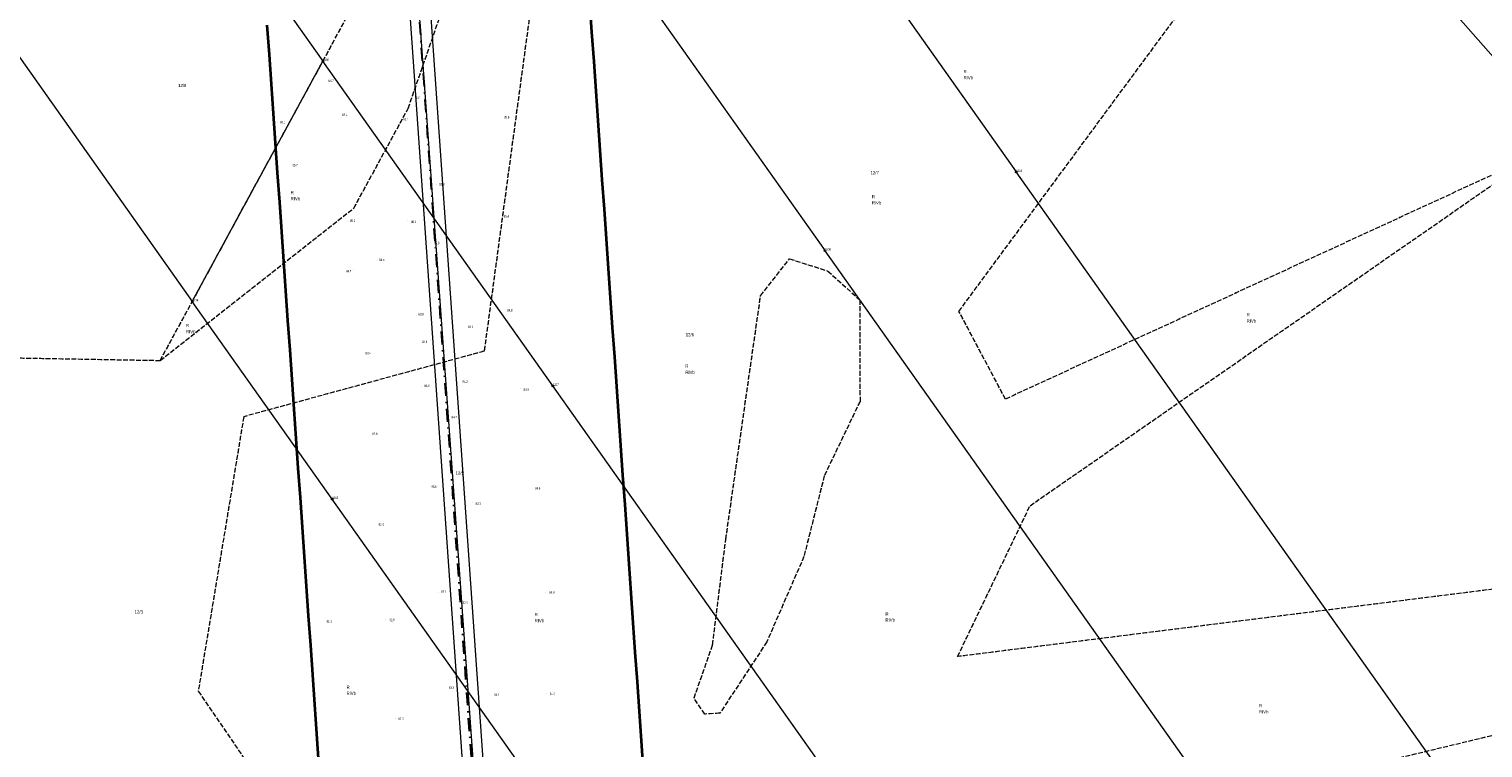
# Model space of a CAD drawing. Header units: metres. Extents: x 6524698 to 6533081, y 5883213 to 5896811.
# Tile 71 of 167: x 6528599 to 6529049, y 5889811 to 5890033. Entities that reach past the tile are written whole.
import ezdxf
from ezdxf.enums import TextEntityAlignment as Align

# ---------------------------------------------------------------- set-up
doc = ezdxf.new("R2010")
doc.units = ezdxf.units.M
doc.header["$MEASUREMENT"] = 0
for name, pattern in [('DASHDOT', [4, 2, -0.9, 0.2, -0.9]), ('mapa zasadnicza$0$219-500', [0]), ('mapa zasadnicza$0$egkk-500', [2, 1.5, -0.5]), ('mapa zasadnicza$0$egug-500', [1, 0.5, -0.5]), ('mapa zasadnicza$0$suep_wn_500', [0])]:
    doc.linetypes.add(name, pattern=pattern)
doc.layers.get('0').update_dxf_attribs({"lineweight": 0})
doc.layers.add('_trasa_os', color=1, linetype='DASHDOT', lineweight=30)
doc.layers.add('Sections span lengths and Marker Balls Plan', color=7, linetype='Continuous', lineweight=0)
for name, color, linetype in [('mapa zasadnicza$0$000 Inne (niezydentyfikowane)', 7, 'Continuous'), ('mapa zasadnicza$0$202-punkt graniczny', 7, 'Continuous'), ('mapa zasadnicza$0$202-punkt graniczny-Atr103', 7, 'Continuous'), ('mapa zasadnicza$0$209-oznaczenie konturu klasyfikacyjnego', 7, 'Continuous'), ('mapa zasadnicza$0$210-oznaczenie konturu użytku gruntowego', 7, 'Continuous'), ('mapa zasadnicza$0$211-numer działki ewidencyjnej', 7, 'Continuous'), ('mapa zasadnicza$0$217-kontur klasyfikacyjny', 7, 'Continuous'), ('mapa zasadnicza$0$218-kontur użytku gruntowego', 7, 'Continuous'), ('mapa zasadnicza$0$219-działka ewidencyjna', 7, 'Continuous'), ('mapa zasadnicza$0$pikieta naturalna', 7, 'Continuous'), ('mapa zasadnicza$0$pikieta naturalna-Atr2', 7, 'Continuous'), ('mapa zasadnicza$0$przewód elektroenergetyczny wysokiego napięcia', 7, 'Continuous')]:
    doc.layers.add(name, color=color, linetype=linetype)
doc.styles.add('mapa zasadnicza$0$STANDARD', font='Working1250', dxfattribs={"width": 0.75})

# ---------------------------------------------------------------- blocks, each defined once
blk = doc.blocks.new('mapa zasadnicza$0$202')
at = {"color": 0, "linetype": 'Continuous', "lineweight": 0}
blk.add_circle((0, 0), 0.25, dxfattribs=at)
blk = doc.blocks.new('mapa zasadnicza$0$PW01')
at = {"linetype": 'Continuous', "lineweight": 13}
h = blk.add_hatch(color=0, dxfattribs=at)
edge = h.paths.add_edge_path()
edge.add_arc((0, 0), 0.045, 0, 360)

msp = doc.modelspace()

# ---------------------------------------------------------------- linework, layer by layer
at = {"layer": '_trasa_os', "linetype": 'DASHDOT', "ltscale": 2}
msp.add_lwpolyline([(6528782.648, 5889143.114), (6528759.048, 5889475.999), (6528740.683, 5889736.085), (6528715.689, 5890092.615), (6528697.481, 5890349.859), (6528661.411, 5890707.234), (6528627.314, 5891045.607), (6528605.382, 5891384.858), (6528589.986, 5891744.689), (6528580.198, 5892007.978)], dxfattribs=at)
at = {"layer": 'mapa zasadnicza$0$000 Inne (niezydentyfikowane)', "color": 7, "linetype": 'Continuous', "lineweight": 35, "flags": 128}
for points in [[(6528772.245, 5890041.402), (6528772.884, 5890032.26), (6528773.523, 5890023.118), (6528774.162, 5890013.976), (6528774.801, 5890004.835), (6528775.44, 5889995.693), (6528776.079, 5889986.551), (6528776.718, 5889977.409), (6528777.357, 5889968.267), (6528777.996, 5889959.126), (6528778.635, 5889949.984), (6528779.274, 5889940.842), (6528779.913, 5889931.7), (6528780.552, 5889922.558), (6528781.191, 5889913.417), (6528781.83, 5889904.275), (6528782.469, 5889895.133), (6528783.108, 5889885.991), (6528783.747, 5889876.849), (6528784.386, 5889867.708), (6528785.025, 5889858.566), (6528785.664, 5889849.424), (6528786.303, 5889840.282), (6528786.942, 5889831.14), (6528787.581, 5889821.999), (6528788.22, 5889812.857), (6528788.859, 5889803.715)], [(6528688.464, 5889805.884), (6528687.825, 5889815.026), (6528687.186, 5889824.167), (6528686.547, 5889833.309), (6528685.908, 5889842.451), (6528685.269, 5889851.593), (6528684.63, 5889860.735), (6528683.991, 5889869.876), (6528683.352, 5889879.018), (6528682.713, 5889888.16), (6528682.074, 5889897.302), (6528681.435, 5889906.443), (6528680.796, 5889915.585), (6528680.156, 5889924.727), (6528679.517, 5889933.869), (6528678.878, 5889943.011), (6528678.239, 5889952.152), (6528677.6, 5889961.294), (6528676.961, 5889970.436), (6528676.322, 5889979.578), (6528675.683, 5889988.72), (6528675.044, 5889997.861), (6528674.405, 5890007.003), (6528673.766, 5890016.145), (6528673.127, 5890025.287), (6528672.488, 5890034.429)]]:
    msp.add_lwpolyline(points, dxfattribs=at)
at = {"layer": 'mapa zasadnicza$0$217-kontur klasyfikacyjny', "color": 92, "linetype": 'mapa zasadnicza$0$egkk-500', "lineweight": 18, "flags": 128}
for points in [[(6528716.09, 5890008.64), (6528783.75, 5890204.1)], [(6528886.57, 5889945.81), (6529002.21, 5890102.54)], [(6528689.7, 5890023.29), (6528708.79, 5890058.37)], [(6528755.94, 5890054.04), (6528739.61, 5889933.47)], [(6528649.26, 5889948.87), (6528689.7, 5890023.29)], [(6529111.3, 5890015.48), (6528900.98, 5889918.65)], [(6528699.26, 5889977.74), (6528716.09, 5890008.64)], [(6528908.59, 5889885.64), (6529054.32, 5889986.77)], [(6528639.33, 5889930.62), (6528699.26, 5889977.74)], [(6528825.19, 5889950.63), (6528834.12, 5889962.08)], [(6528834.12, 5889962.08), (6528846.01, 5889958.29)], [(6528846.01, 5889958.29), (6528855.89, 5889949.37)], [(6528639.33, 5889930.62), (6528649.26, 5889948.87)], [(6528814.4, 5889875.22), (6528825.19, 5889950.63)], [(6528855.89, 5889949.37), (6528855.96, 5889917.95)], [(6528900.98, 5889918.65), (6528886.57, 5889945.81)], [(6528739.61, 5889933.47), (6528665.19, 5889913.21)], [(6528523.87, 5889932.66), (6528639.33, 5889930.62)], [(6528855.96, 5889917.95), (6528844.9, 5889894.92)], [(6528665.19, 5889913.21), (6528651.11, 5889828.27)], [(6528844.9, 5889894.92), (6528838.6, 5889869.93)], [(6528886.17, 5889838.96), (6528908.59, 5889885.64)], [(6528810.31, 5889842.52), (6528814.4, 5889875.22)], [(6528838.6, 5889869.93), (6528827.1, 5889843.5)], [(6529103.63, 5889866.31), (6528886.17, 5889838.96)], [(6528950.94, 5889790.36), (6529259.75, 5889864.58)], [(6528827.1, 5889843.5), (6528812.57, 5889821.42)], [(6528804.58, 5889826.09), (6528810.31, 5889842.52)], [(6528651.11, 5889828.27), (6528683.33, 5889780.98)], [(6528807.93, 5889821.17), (6528804.58, 5889826.09)], [(6528812.57, 5889821.42), (6528807.93, 5889821.17)]]:
    msp.add_lwpolyline(points, dxfattribs=at)
at = {"layer": 'mapa zasadnicza$0$218-kontur użytku gruntowego', "color": 3, "linetype": 'mapa zasadnicza$0$egug-500', "lineweight": 18, "flags": 128}
for points in [[(6528716.09, 5890008.64), (6528783.75, 5890204.1)], [(6528886.57, 5889945.81), (6529002.21, 5890102.54)], [(6528689.7, 5890023.29), (6528708.79, 5890058.37)], [(6528755.94, 5890054.04), (6528739.61, 5889933.47)], [(6528649.26, 5889948.87), (6528689.7, 5890023.29)], [(6529111.3, 5890015.48), (6528900.98, 5889918.65)], [(6528699.26, 5889977.74), (6528716.09, 5890008.64)], [(6528908.59, 5889885.64), (6529054.32, 5889986.77)], [(6528639.33, 5889930.62), (6528699.26, 5889977.74)], [(6528825.19, 5889950.63), (6528834.12, 5889962.08)], [(6528834.12, 5889962.08), (6528846.01, 5889958.29)], [(6528846.01, 5889958.29), (6528855.89, 5889949.37)], [(6528639.33, 5889930.62), (6528649.26, 5889948.87)], [(6528814.4, 5889875.22), (6528825.19, 5889950.63)], [(6528855.89, 5889949.37), (6528855.96, 5889917.95)], [(6528900.98, 5889918.65), (6528886.57, 5889945.81)], [(6528739.61, 5889933.47), (6528665.19, 5889913.21)], [(6528523.87, 5889932.66), (6528639.33, 5889930.62)], [(6528855.96, 5889917.95), (6528844.9, 5889894.92)], [(6528665.19, 5889913.21), (6528651.11, 5889828.27)], [(6528844.9, 5889894.92), (6528838.6, 5889869.93)], [(6528886.17, 5889838.96), (6528908.59, 5889885.64)], [(6528810.31, 5889842.52), (6528814.4, 5889875.22)], [(6528838.6, 5889869.93), (6528827.1, 5889843.5)], [(6529103.63, 5889866.31), (6528886.17, 5889838.96)], [(6528950.94, 5889790.36), (6529259.75, 5889864.58)], [(6528827.1, 5889843.5), (6528812.57, 5889821.42)], [(6528804.58, 5889826.09), (6528810.31, 5889842.52)], [(6528651.11, 5889828.27), (6528683.33, 5889780.98)], [(6528807.93, 5889821.17), (6528804.58, 5889826.09)], [(6528812.57, 5889821.42), (6528807.93, 5889821.17)]]:
    msp.add_lwpolyline(points, dxfattribs=at)
at = {"layer": 'mapa zasadnicza$0$219-działka ewidencyjna', "color": 7, "linetype": 'mapa zasadnicza$0$219-500', "lineweight": 18, "flags": 128}
for points in [[(6528759.85, 5890193.08), (6528904.31, 5889988.95)], [(6528711.87, 5890152.85), (6528845.15, 5889964.55)], [(6529105.94, 5889963.37), (6528990.28, 5890094.68)], [(6528644.79, 5890086.72), (6528689.7, 5890023.29)], [(6528590.77, 5890031.5), (6528649.26, 5889948.87)], [(6528649.26, 5889948.87), (6528689.7, 5890023.29)], [(6528760.85, 5889922.74), (6528689.7, 5890023.29)], [(6529045.83, 5889788.98), (6528904.31, 5889988.95)], [(6528978.03, 5889776.82), (6528845.15, 5889964.55)], [(6528692.56, 5889887.69), (6528649.26, 5889948.87)], [(6528876.97, 5889758.68), (6528760.85, 5889922.74)], [(6528794.35, 5889743.88), (6528692.56, 5889887.69)]]:
    msp.add_lwpolyline(points, dxfattribs=at)
at = {"layer": 'mapa zasadnicza$0$przewód elektroenergetyczny wysokiego napięcia', "color": 1, "linetype": 'mapa zasadnicza$0$suep_wn_500', "lineweight": 18, "flags": 128}
msp.add_lwpolyline([(6528715.53, 5890092.34), (6528741.23, 5889735.54)], dxfattribs=at)
at = {"layer": 'Sections span lengths and Marker Balls Plan', "color": 1, "flags": 128}
for points in [[(6528786.24, 5889143.367), (6528762.639, 5889476.253), (6528744.275, 5889736.338), (6528719.28, 5890092.868), (6528701.068, 5890350.167), (6528664.993, 5890707.595), (6528630.902, 5891045.904), (6528608.977, 5891385.052), (6528593.583, 5891744.832), (6528583.388, 5892009.419)], [(6528779.855, 5889142.917), (6528756.255, 5889475.801), (6528737.89, 5889735.889), (6528712.896, 5890092.418), (6528694.691, 5890349.62), (6528658.626, 5890706.953), (6528624.524, 5891045.376), (6528602.586, 5891384.708), (6528587.188, 5891744.577), (6528577.92, 5892006.949)]]:
    msp.add_lwpolyline(points, dxfattribs=at)

# ---------------------------------------------------------------- block references
at = {"layer": 'mapa zasadnicza$0$202-punkt graniczny', "color": 7, "linetype": 'Continuous', "lineweight": 18}
for p in [(6528689.7, 5890023.29), (6528904.31, 5889988.95), (6528845.15, 5889964.55), (6528649.26, 5889948.87), (6528760.85, 5889922.74), (6528692.56, 5889887.69)]:
    msp.add_blockref('mapa zasadnicza$0$202', p, dxfattribs=at)
at = {"layer": 'mapa zasadnicza$0$pikieta naturalna', "color": 7, "linetype": 'Continuous', "lineweight": 13}
for p in [(6528691.43, 5890016.8), (6528716.65, 5890012.04), (6528694.55, 5890006.58), (6528713.78, 5890005.45), (6528744.53, 5890005.99), (6528675.72, 5890004.34), (6528680.25, 5889990.69), (6528724.87, 5889985.16), (6528715.97, 5889973.79), (6528744.51, 5889975.27), (6528697.62, 5889973.51), (6528722.97, 5889967.22), (6528706.49, 5889961.51), (6528699.27, 5889958.76), (6528718.58, 5889944.39), (6528745.94, 5889946.25), (6528733.76, 5889940.86), (6528722.99, 5889937.19), (6528702.12, 5889932.72), (6528720.1, 5889922.59), (6528732.5, 5889923.84), (6528750.86, 5889921.82), (6528728.43, 5889913.26), (6528703.85, 5889907.82), (6528722.39, 5889891.65), (6528754.31, 5889891.12), (6528736.13, 5889886.54), (6528706.58, 5889879.47), (6528725.35, 5889858.88), (6528758.63, 5889858.8), (6528731.53, 5889855.9), (6528690.14, 5889849.45), (6528709.21, 5889850.44), (6528727.49, 5889829.62), (6528741.65, 5889827.17), (6528758.78, 5889827.46), (6528712.08, 5889819.79)]:
    msp.add_blockref('mapa zasadnicza$0$PW01', p, dxfattribs=at)

# ---------------------------------------------------------------- texts
at = {"layer": 'mapa zasadnicza$0$202-punkt graniczny-Atr103', "color": 7, "style": 'mapa zasadnicza$0$STANDARD', "width": 0.667}
for s, p in [('3135', (6528689.7, 5890023.29)), ('3133', (6528904.31, 5889988.95)), ('3130', (6528845.15, 5889964.55)), ('3134', (6528649.26, 5889948.87)), ('3127', (6528760.85, 5889922.74)), ('3068', (6528692.56, 5889887.69))]:
    msp.add_text(s, height=0.75, dxfattribs=at).set_placement(p)
at = {"layer": 'mapa zasadnicza$0$209-oznaczenie konturu klasyfikacyjnego', "color": 3, "linetype": 'Continuous', "lineweight": 18, "style": 'mapa zasadnicza$0$STANDARD', "width": 0.79}
for p in [(6528888.03, 5890018.65), (6528679.71, 5889981.18), (6528859.61, 5889979.91), (6528975.65, 5889943.35), (6528647.31, 5889940.03), (6528801.88, 5889927.47), (6528755.24, 5889850.59), (6528863.84, 5889850.75), (6528697, 5889828.07), (6528979.46, 5889822.35)]:
    msp.add_text('RIVb', height=1, dxfattribs=at).set_placement(p, align=Align.TOP_LEFT)
at = {"layer": 'mapa zasadnicza$0$210-oznaczenie konturu użytku gruntowego', "color": 3, "linetype": 'Continuous', "lineweight": 18, "style": 'mapa zasadnicza$0$STANDARD', "width": 0.79}
for p in [(6528888.03, 5890019.55), (6528679.71, 5889982.08), (6528859.61, 5889980.81), (6528975.65, 5889944.25), (6528647.31, 5889940.93), (6528801.88, 5889928.37), (6528755.24, 5889851.49), (6528863.84, 5889851.65), (6528697, 5889828.97), (6528979.46, 5889823.25)]:
    msp.add_text('R', height=1, dxfattribs=at).set_placement(p)
at = {"layer": 'mapa zasadnicza$0$211-numer działki ewidencyjnej', "color": 7, "linetype": 'Continuous', "lineweight": 18, "style": 'mapa zasadnicza$0$STANDARD', "width": 0.79}
for s, p in [('12/8', (6528644.85, 5890015.22)), ('12/7', (6528859.21, 5889988.21)), ('12/6', (6528802.01, 5889938.1)), ('12/5', (6528730.77, 5889895.27)), ('12/3', (6528631.4, 5889852.28))]:
    msp.add_text(s, height=1, dxfattribs=at).set_placement(p)
at = {"layer": 'mapa zasadnicza$0$pikieta naturalna-Atr2', "color": 7, "style": 'mapa zasadnicza$0$STANDARD', "width": 0.667}
for s, p in [('86.7', (6528691.43, 5890016.8)), ('86.6', (6528718.11, 5890011.62)), ('86.4', (6528695.67, 5890006.26)), ('86.4', (6528714.56, 5890004.94)), ('85.8', (6528745.77, 5890005.55)), ('86.1', (6528676.44, 5890004)), ('85.7', (6528680.25, 5889990.69)), ('85.8', (6528725.72, 5889984.75)), ('85.3', (6528698.08, 5889973.5)), ('85.3', (6528716.97, 5889973.16)), ('85.4', (6528745.66, 5889974.85)), ('85.0', (6528724.11, 5889966.59)), ('84.5', (6528707.12, 5889961.42)), ('84.2', (6528696.84, 5889957.85)), ('83.8', (6528719.28, 5889944.57)), ('84.8', (6528746.74, 5889945.76)), ('84.3', (6528734.6, 5889940.65)), ('83.8', (6528720.35, 5889936.03)), ('83.4', (6528702.89, 5889932.49)), ('84.2', (6528732.89, 5889923.68)), ('83.8', (6528721.09, 5889922.4)), ('84.9', (6528751.82, 5889921.23)), ('84.2', (6528729.53, 5889912.67)), ('82.8', (6528704.95, 5889907.5)), ('83.6', (6528723.27, 5889891.18)), ('84.6', (6528755.36, 5889890.65)), ('84.3', (6528736.94, 5889885.93)), ('82.8', (6528706.94, 5889879.5)), ('83.1', (6528726.33, 5889858.71)), ('84.0', (6528759.75, 5889858.44)), ('83.5', (6528732.94, 5889855.26)), ('81.9', (6528690.85, 5889849.44)), ('82.8', (6528710.26, 5889849.92)), ('83.3', (6528728.68, 5889829.04)), ('84.1', (6528742.66, 5889826.81)), ('84.3', (6528759.91, 5889827.02)), ('82.8', (6528713.03, 5889819.29))]:
    msp.add_text(s, height=0.75, dxfattribs=at).set_placement(p)

doc.saveas('drawing.dxf')
